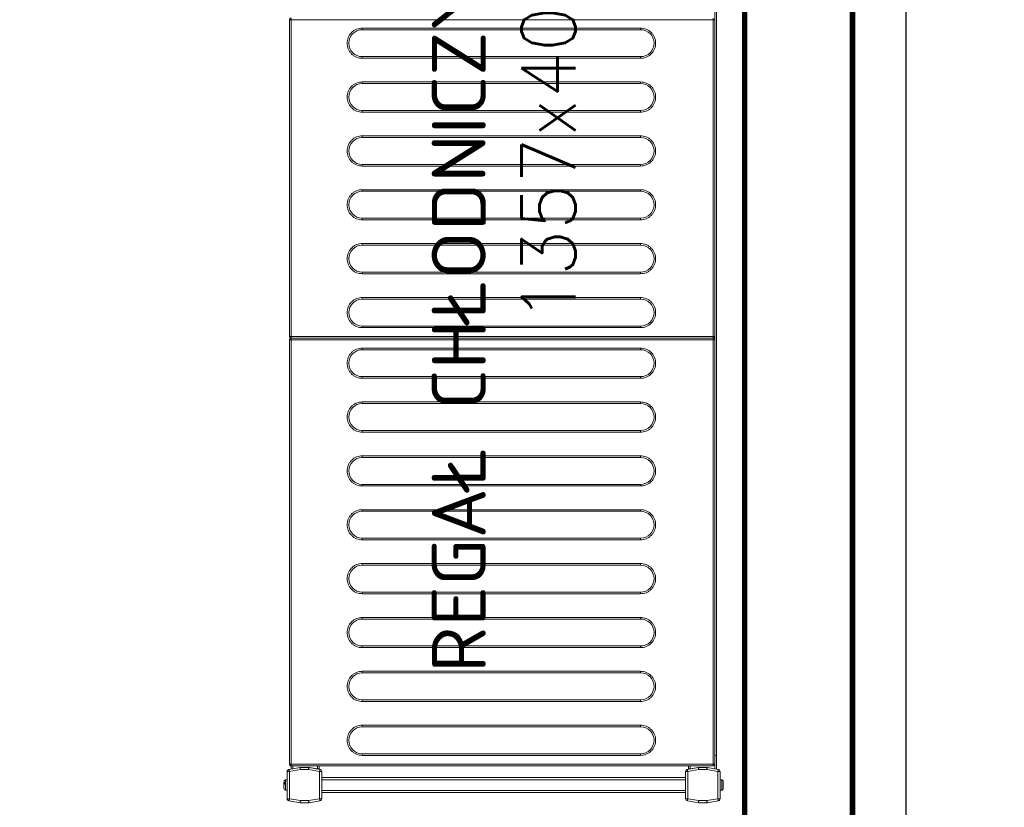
# Model space of a CAD drawing. Header units: millimetres. Extents: x -2074 to 12588, y -3630 to 101167.
# Tile 207 of 256: x 5475 to 5566, y -1590 to -1517. Entities that reach past the tile are written whole.
import ezdxf

# ---------------------------------------------------------------- set-up
doc = ezdxf.new("R2010")
doc.units = ezdxf.units.MM
doc.layers.add('SelinAr_BUD_ściany', color=7, linetype='Continuous', lineweight=25)
doc.layers.add('SelinAr_WYP_komory', color=8, linetype='Continuous', lineweight=18)
doc.styles.add('RomanS', font='romans.shx')

# ---------------------------------------------------------------- blocks, each defined once
blk = doc.blocks.new('*U425')
at = {"const_width": 0.5}
blk.add_lwpolyline([(125, 190), (125, 200), (180, 200), (180, 0), (0, 0), (0, 200), (55, 200), (55, 190), (10, 190), (10, 10), (170, 10), (170, 190)], close=True, dxfattribs=at)
blk = doc.blocks.new('*U447')
at = {"lineweight": 15}
for p, q in [((1.726, 0), (1.819, 0)), ((0.182, -0.465), (0, -1.5)), ((0.182, -0.474), (0, -1.509)), ((0.379, -0.509), (0.2, -1.526)), ((2.904, -0.3), (0.379, -0.3)), ((0.379, -0.309), (0.379, -0.509)), ((2.904, -0.309), (0.379, -0.309)), ((2.904, -0.509), (0.379, -0.509)), ((1.167, -0.15), (1.167, -0.3)), ((2.117, -0.15), (1.167, -0.15)), ((1.876, -0.12), (1.765, -0.12)), ((2.117, -0.3), (2.117, -0.15)), ((2.904, -0.509), (2.904, -0.309)), ((3.083, -1.526), (2.904, -0.509)), ((3.283, -1.5), (3.101, -0.465)), ((3.283, -1.509), (3.101, -0.474)), ((3.433, -0.675), (3.138, -0.675)), ((3.433, -0.825), (3.164, -0.825)), ((3.433, -0.665), (3.433, -39.865)), ((3.583, -0.665), (3.433, -0.665)), ((3.583, -0.515), (3.583, -0.518)), ((42.983, -0.515), (3.583, -0.515)), ((3.583, -0.518), (3.583, -0.665)), ((42.983, -0.665), (3.583, -0.665)), ((3.583, -0.665), (3.583, -39.865)), ((42.983, -0.518), (42.983, -0.515)), ((42.983, -0.665), (42.983, -0.518)), ((43.133, -0.665), (42.983, -0.665)), ((42.983, -39.865), (42.983, -0.665)), ((43.133, -39.865), (43.133, -0.665)), ((43.283, -0.665), (43.133, -0.665)), ((72.683, -0.515), (43.283, -0.515)), ((43.283, -0.515), (43.283, -0.518)), ((43.283, -0.518), (43.283, -0.665)), ((72.683, -0.665), (43.283, -0.665)), ((43.283, -0.665), (43.283, -39.865)), ((72.683, -0.518), (72.683, -0.515)), ((72.683, -0.665), (72.683, -0.518)), ((72.833, -0.665), (72.683, -0.665)), ((72.683, -39.865), (72.683, -0.665)), ((0, -1.5), (0, -2.3)), ((0, -1.509), (0, -2.291)), ((0.2, -1.526), (0.2, -2.291)), ((3.083, -2.291), (3.083, -1.526)), ((3.283, -1.509), (3.283, -1.5)), ((3.283, -2.291), (3.283, -1.509)), ((0, -2.291), (0.2, -2.291)), ((0, -2.3), (0, -2.302)), ((0.003, -2.326), (0.182, -3.343)), ((0.2, -2.291), (0.379, -3.309)), ((2.904, -3.309), (3.083, -2.291)), ((3.083, -2.291), (3.283, -2.291)), ((3.101, -3.343), (3.28, -2.326)), ((3.283, -2.375), (3.151, -3.125)), ((3.283, -2.3), (3.283, -2.291)), ((3.283, -2.3), (3.283, -2.375)), ((3.283, -2.301), (3.283, -2.3)), ((0.379, -3.309), (2.904, -3.309)), ((0.379, -3.309), (0.379, -3.509)), ((0.379, -3.509), (2.904, -3.509)), ((0.942, -3.509), (0.942, -37.3)), ((1.142, -3.509), (1.142, -37.3)), ((2.142, -3.509), (2.142, -37.3)), ((2.342, -3.509), (2.342, -37.3)), ((2.904, -3.509), (2.904, -3.309)), ((3.433, -3.275), (3.125, -3.275)), ((3.433, -3.125), (3.151, -3.125)), ((0.182, -37.465), (0, -38.5)), ((0, -38.5), (0.182, -37.465)), ((0.379, -37.3), (0.379, -37.5)), ((2.904, -37.3), (0.379, -37.3)), ((2.904, -37.5), (2.904, -37.3)), ((3.283, -38.5), (3.101, -37.465)), ((0.379, -37.5), (0.2, -38.517)), ((2.904, -37.5), (0.379, -37.5)), ((3.083, -38.517), (2.904, -37.5)), ((3.433, -37.575), (3.125, -37.575)), ((3.151, -37.725), (3.283, -38.475)), ((3.433, -37.725), (3.151, -37.725)), ((0, -38.5), (0, -39.283)), ((0, -39.3), (0, -38.5)), ((0, -39.283), (0.2, -39.283)), ((0.182, -40.335), (0, -39.3)), ((0.003, -39.317), (0.182, -40.335)), ((0.2, -38.517), (0.2, -39.283)), ((0.2, -39.283), (0.379, -40.3)), ((2.904, -40.3), (3.083, -39.283)), ((3.083, -39.283), (3.083, -38.517)), ((3.083, -39.283), (3.283, -39.283)), ((3.101, -40.335), (3.28, -39.317)), ((3.283, -39.3), (3.28, -39.317)), ((3.283, -38.475), (3.283, -38.5)), ((3.283, -39.283), (3.283, -38.5)), ((3.283, -39.283), (3.283, -39.3)), ((4.383, -40.175), (3.129, -40.175)), ((4.383, -40.025), (3.155, -40.025)), ((3.433, -39.865), (3.583, -39.865)), ((3.583, -39.865), (42.983, -39.865)), ((3.583, -39.971), (3.583, -39.865)), ((3.583, -40.015), (3.583, -39.971)), ((3.583, -40.015), (42.983, -40.015)), ((4.383, -40.015), (4.383, -40.025)), ((131.283, -40.025), (4.383, -40.025)), ((4.383, -40.025), (4.383, -40.175)), ((131.283, -40.175), (4.383, -40.175)), ((42.983, -39.865), (42.983, -39.971)), ((42.983, -39.865), (43.133, -39.865)), ((42.983, -39.971), (42.983, -40.015)), ((43.133, -39.865), (43.283, -39.865)), ((43.283, -39.865), (72.683, -39.865)), ((43.283, -39.971), (43.283, -39.865)), ((43.283, -40.015), (43.283, -39.971)), ((43.283, -40.015), (72.683, -40.015)), ((72.683, -39.865), (72.833, -39.865)), ((72.683, -39.865), (72.683, -39.971)), ((72.683, -39.971), (72.683, -40.015)), ((0.379, -40.3), (2.904, -40.3)), ((0.379, -40.3), (0.379, -40.5)), ((0.379, -40.5), (2.904, -40.5)), ((1.167, -40.5), (1.167, -40.65)), ((1.167, -40.65), (2.117, -40.65)), ((1.17, -40.68), (1.173, -40.68)), ((2.11, -40.68), (2.114, -40.68)), ((2.117, -40.65), (2.117, -40.5)), ((2.904, -40.5), (2.904, -40.3))]:
    blk.add_line(p, q, dxfattribs=at)
at = {"color": 253, "lineweight": 15}
for p, q in [((4.403, -33.115), (4.403, -7.265)), ((4.403, -7.265), (4.553, -7.265)), ((4.553, -33.115), (4.553, -7.265)), ((7.053, -7.265), (7.053, -33.115)), ((7.053, -7.265), (7.203, -7.265)), ((7.203, -7.265), (7.203, -33.115)), ((9.403, -33.115), (9.403, -7.265)), ((9.403, -7.265), (9.553, -7.265)), ((9.553, -33.115), (9.553, -7.265)), ((12.053, -7.265), (12.053, -33.115)), ((12.053, -7.265), (12.203, -7.265)), ((12.203, -7.265), (12.203, -33.115)), ((14.403, -33.115), (14.403, -7.265)), ((14.403, -7.265), (14.553, -7.265)), ((14.553, -33.115), (14.553, -7.265)), ((17.053, -7.265), (17.053, -33.115)), ((17.053, -7.265), (17.203, -7.265)), ((17.203, -7.265), (17.203, -33.115)), ((19.403, -33.115), (19.403, -7.265)), ((19.403, -7.265), (19.553, -7.265)), ((19.553, -33.115), (19.553, -7.265)), ((22.053, -7.265), (22.053, -33.115)), ((22.053, -7.265), (22.203, -7.265)), ((22.203, -7.265), (22.203, -33.115)), ((24.403, -33.115), (24.403, -7.265)), ((24.403, -7.265), (24.553, -7.265)), ((24.553, -33.115), (24.553, -7.265)), ((27.053, -7.265), (27.053, -33.115)), ((27.053, -7.265), (27.203, -7.265)), ((27.203, -7.265), (27.203, -33.115)), ((29.403, -33.115), (29.403, -7.265)), ((29.403, -7.265), (29.553, -7.265)), ((29.553, -33.115), (29.553, -7.265)), ((32.053, -7.265), (32.053, -33.115)), ((32.053, -7.265), (32.203, -7.265)), ((32.203, -7.265), (32.203, -33.115)), ((34.403, -33.115), (34.403, -7.265)), ((34.403, -7.265), (34.553, -7.265)), ((34.553, -33.115), (34.553, -7.265)), ((37.053, -7.265), (37.053, -33.115)), ((37.053, -7.265), (37.203, -7.265)), ((37.203, -7.265), (37.203, -33.115)), ((39.403, -33.115), (39.403, -7.265)), ((39.403, -7.265), (39.553, -7.265)), ((39.553, -33.115), (39.553, -7.265)), ((42.053, -7.265), (42.053, -33.115)), ((42.053, -7.265), (42.203, -7.265)), ((42.203, -7.265), (42.203, -33.115)), ((44.103, -33.115), (44.103, -7.265)), ((44.103, -7.265), (44.253, -7.265)), ((44.253, -33.115), (44.253, -7.265)), ((46.753, -7.265), (46.753, -33.115)), ((46.753, -7.265), (46.903, -7.265)), ((46.903, -7.265), (46.903, -33.115)), ((49.103, -33.115), (49.103, -7.265)), ((49.103, -7.265), (49.253, -7.265)), ((49.253, -33.115), (49.253, -7.265)), ((51.753, -7.265), (51.753, -33.115)), ((51.753, -7.265), (51.903, -7.265)), ((51.903, -7.265), (51.903, -33.115)), ((54.103, -33.115), (54.103, -7.265)), ((54.103, -7.265), (54.253, -7.265)), ((54.253, -33.115), (54.253, -7.265)), ((56.753, -7.265), (56.753, -33.115)), ((56.753, -7.265), (56.903, -7.265)), ((56.903, -7.265), (56.903, -33.115)), ((59.103, -33.115), (59.103, -7.265)), ((59.103, -7.265), (59.253, -7.265)), ((59.253, -33.115), (59.253, -7.265)), ((61.753, -7.265), (61.753, -33.115)), ((61.753, -7.265), (61.903, -7.265)), ((61.903, -7.265), (61.903, -33.115)), ((64.103, -33.115), (64.103, -7.265)), ((64.103, -7.265), (64.253, -7.265)), ((64.253, -33.115), (64.253, -7.265)), ((66.753, -7.265), (66.753, -33.115)), ((66.753, -7.265), (66.903, -7.265)), ((66.903, -7.265), (66.903, -33.115)), ((69.103, -33.115), (69.103, -7.265)), ((69.103, -7.265), (69.253, -7.265)), ((69.253, -33.115), (69.253, -7.265)), ((71.753, -7.265), (71.753, -33.115)), ((71.753, -7.265), (71.903, -7.265)), ((71.903, -7.265), (71.903, -33.115)), ((4.403, -33.115), (4.553, -33.115)), ((7.203, -33.115), (7.053, -33.115)), ((9.403, -33.115), (9.553, -33.115)), ((12.203, -33.115), (12.053, -33.115)), ((14.403, -33.115), (14.553, -33.115)), ((17.203, -33.115), (17.053, -33.115)), ((19.403, -33.115), (19.553, -33.115)), ((22.203, -33.115), (22.053, -33.115)), ((24.403, -33.115), (24.553, -33.115)), ((27.203, -33.115), (27.053, -33.115)), ((29.403, -33.115), (29.553, -33.115)), ((32.203, -33.115), (32.053, -33.115)), ((34.403, -33.115), (34.553, -33.115)), ((37.203, -33.115), (37.053, -33.115)), ((39.403, -33.115), (39.553, -33.115)), ((42.203, -33.115), (42.053, -33.115)), ((44.103, -33.115), (44.253, -33.115)), ((46.903, -33.115), (46.753, -33.115)), ((49.103, -33.115), (49.253, -33.115)), ((51.903, -33.115), (51.753, -33.115)), ((54.103, -33.115), (54.253, -33.115)), ((56.903, -33.115), (56.753, -33.115)), ((59.103, -33.115), (59.253, -33.115)), ((61.903, -33.115), (61.753, -33.115)), ((64.103, -33.115), (64.253, -33.115)), ((66.903, -33.115), (66.753, -33.115)), ((69.103, -33.115), (69.253, -33.115)), ((71.903, -33.115), (71.753, -33.115))]:
    blk.add_line(p, q, dxfattribs=at)
at = {"lineweight": 15, "flags": 128}
for points in [[(0.379, -0.509), (0.341, -0.502), (0.304, -0.495), (0.27, -0.489), (0.24, -0.484), (0.216, -0.48), (0.197, -0.477), (0.186, -0.475), (0.182, -0.474)], [(3.101, -0.474), (3.097, -0.475), (3.086, -0.477), (3.068, -0.48), (3.043, -0.484), (3.013, -0.489), (2.979, -0.495), (2.942, -0.502), (2.904, -0.509)], [(0, -1.509), (0.003, -1.509), (0.012, -1.51), (0.027, -1.511), (0.047, -1.513), (0.071, -1.515), (0.1, -1.517), (0.132, -1.52), (0.165, -1.523), (0.2, -1.526)], [(3.083, -1.526), (3.122, -1.523), (3.16, -1.52), (3.194, -1.517), (3.225, -1.514), (3.249, -1.512), (3.268, -1.51), (3.279, -1.509), (3.283, -1.509)], [(0.2, -2.291), (0.162, -2.298), (0.125, -2.305), (0.091, -2.311), (0.061, -2.316), (0.036, -2.32), (0.018, -2.323), (0.007, -2.325), (0.003, -2.326)], [(3.28, -2.326), (3.276, -2.325), (3.265, -2.323), (3.247, -2.32), (3.222, -2.316), (3.193, -2.311), (3.159, -2.305), (3.122, -2.298), (3.083, -2.291)], [(0.182, -3.343), (0.186, -3.343), (0.197, -3.341), (0.216, -3.338), (0.24, -3.333), (0.27, -3.328), (0.304, -3.322), (0.341, -3.316), (0.379, -3.309)], [(2.904, -3.309), (2.942, -3.316), (2.979, -3.322), (3.013, -3.328), (3.043, -3.333), (3.068, -3.338), (3.086, -3.341), (3.097, -3.343), (3.101, -3.343)], [(3.151, -3.125), (3.146, -3.151), (3.142, -3.176), (3.138, -3.2), (3.134, -3.221), (3.131, -3.24), (3.128, -3.255), (3.126, -3.266), (3.125, -3.273), (3.125, -3.275)], [(0.379, -37.5), (0.341, -37.493), (0.304, -37.487), (0.27, -37.481), (0.24, -37.475), (0.216, -37.471), (0.197, -37.468), (0.186, -37.466), (0.182, -37.465)], [(3.101, -37.465), (3.097, -37.466), (3.086, -37.468), (3.068, -37.471), (3.043, -37.475), (3.013, -37.481), (2.979, -37.487), (2.942, -37.493), (2.904, -37.5)], [(3.125, -37.575), (3.125, -37.578), (3.127, -37.586), (3.129, -37.6), (3.132, -37.619), (3.136, -37.642), (3.141, -37.668), (3.146, -37.696), (3.151, -37.725)], [(0, -38.5), (0.004, -38.5), (0.015, -38.501), (0.034, -38.503), (0.059, -38.505), (0.089, -38.508), (0.123, -38.511), (0.161, -38.514), (0.2, -38.517)], [(0.2, -39.283), (0.162, -39.289), (0.125, -39.296), (0.091, -39.302), (0.061, -39.307), (0.036, -39.311), (0.018, -39.315), (0.007, -39.317), (0.003, -39.317)], [(3.083, -38.517), (3.118, -38.514), (3.152, -38.512), (3.183, -38.509), (3.212, -38.506), (3.236, -38.504), (3.256, -38.502), (3.271, -38.501), (3.28, -38.5), (3.283, -38.5)], [(3.28, -39.317), (3.276, -39.317), (3.265, -39.315), (3.247, -39.311), (3.222, -39.307), (3.193, -39.302), (3.159, -39.296), (3.122, -39.289), (3.083, -39.283)], [(0.182, -40.335), (0.186, -40.334), (0.197, -40.332), (0.216, -40.329), (0.24, -40.325), (0.27, -40.319), (0.304, -40.313), (0.341, -40.307), (0.379, -40.3)], [(2.904, -40.3), (2.942, -40.307), (2.979, -40.313), (3.013, -40.319), (3.043, -40.325), (3.068, -40.329), (3.086, -40.332), (3.097, -40.334), (3.101, -40.335)]]:
    blk.add_lwpolyline(points, dxfattribs=at)
at = {"lineweight": 15}
for centre, radius, start, end in [((0.379, -0.5), 0.2, 90, 170), ((0.379, -0.509), 0.2, 90, 170), ((1.317, -0.15), 0.15, 90, 180), ((1.967, -0.15), 0.15, 0, 90), ((2.904, -0.5), 0.2, 10, 90), ((2.904, -0.509), 0.2, 10, 90), ((0.2, -2.291), 0.2, 180, 190), ((3.083, -2.291), 0.2, 350, 0), ((0.379, -3.309), 0.2, 190, 270), ((2.904, -3.309), 0.2, 270, 350), ((0.379, -37.5), 0.2, 90, 170), ((0.379, -37.5), 0.2, 90, 170), ((2.904, -37.5), 0.2, 10, 90), ((0.2, -39.283), 0.2, 180, 190), ((3.083, -39.283), 0.2, 350, 0), ((3.583, -39.865), 0.15, 180, 270), ((42.983, -39.865), 0.15, 270, 0), ((43.283, -39.865), 0.15, 180, 270), ((0.379, -40.3), 0.2, 190, 270), ((0.379, -40.3), 0.2, 190, 270), ((1.317, -40.65), 0.15, 180, 191.53696), ((1.967, -40.65), 0.15, 348.46304, 0), ((2.904, -40.3), 0.2, 270, 350)]:
    blk.add_arc(centre, radius, start, end, dxfattribs=at)
at = {"color": 253, "lineweight": 15}
for centre, start, end in [((5.803, -7.265), 0, 180), ((10.803, -7.265), 0, 180), ((15.803, -7.265), 0, 180), ((20.803, -7.265), 0, 180), ((25.803, -7.265), 0, 180), ((30.803, -7.265), 0, 180), ((35.803, -7.265), 0, 180), ((40.803, -7.265), 0, 180), ((45.503, -7.265), 0, 180), ((50.503, -7.265), 0, 180), ((55.503, -7.265), 0, 180), ((60.503, -7.265), 0, 180), ((65.503, -7.265), 0, 180), ((70.503, -7.265), 0, 180), ((5.803, -33.115), 180, 0), ((10.803, -33.115), 180, 0), ((15.803, -33.115), 180, 0), ((20.803, -33.115), 180, 0), ((25.803, -33.115), 180, 0), ((30.803, -33.115), 180, 0), ((35.803, -33.115), 180, 0), ((40.803, -33.115), 180, 0), ((45.503, -33.115), 180, 0), ((50.503, -33.115), 180, 0), ((55.503, -33.115), 180, 0), ((60.503, -33.115), 180, 0), ((65.503, -33.115), 180, 0), ((70.503, -33.115), 180, 0)]:
    blk.add_arc(centre, 1.25, start, end, dxfattribs=at)
at = {"lineweight": 15}
for points, knots in [([(1.708, 0), (1.672, 0), (1.597, 0), (1.486, 0), (1.395, 0), (1.338, 0), (1.312, 0), (1.318, 0), (1.319, 0)], [0, 0, 0, 0, 0.188945, 0.389816, 0.590684, 0.779625, 0.968579, 1, 1, 1, 1]), ([(1.765, -0.12), (1.763, -0.104), (1.759, -0.072), (1.746, -0.033), (1.729, -0.006), (1.715, -0.002), (1.708, 0)], [0, 0, 0, 0, 0.243636, 0.487267, 0.73198, 1, 1, 1, 1]), ([(1.921, 0), (1.915, 0), (1.893, 0), (1.849, 0), (1.819, 0)], [0, 0, 0, 0, 0.31192, 1, 1, 1, 1]), ([(1.819, 0), (1.826, -0.002), (1.839, -0.005), (1.856, -0.031), (1.87, -0.07), (1.874, -0.103), (1.876, -0.12)], [0, 0, 0, 0, 0.250222, 0.500532, 0.748158, 1, 1, 1, 1]), ([(3.583, -0.518), (3.573, -0.519), (3.553, -0.521), (3.523, -0.53), (3.497, -0.545), (3.467, -0.57), (3.439, -0.61), (3.435, -0.648), (3.433, -0.667)], [0, 0, 0, 0, 0.130769, 0.260026, 0.387968, 0.514575, 0.761736, 1, 1, 1, 1]), ([(43.133, -0.667), (43.131, -0.648), (43.128, -0.61), (43.1, -0.57), (43.07, -0.545), (43.043, -0.53), (43.014, -0.521), (42.993, -0.519), (42.983, -0.518)], [0, 0, 0, 0, 0.238262, 0.485424, 0.612031, 0.739977, 0.869231, 1, 1, 1, 1]), ([(43.283, -0.518), (43.273, -0.519), (43.253, -0.521), (43.223, -0.53), (43.197, -0.545), (43.167, -0.57), (43.139, -0.61), (43.135, -0.648), (43.133, -0.667)], [0, 0, 0, 0, 0.1307696, 0.2600246, 0.3879723, 0.5145698, 0.761734, 1, 1, 1, 1]), ([(72.833, -0.667), (72.831, -0.648), (72.828, -0.61), (72.8, -0.57), (72.77, -0.545), (72.743, -0.53), (72.714, -0.521), (72.693, -0.519), (72.683, -0.518)], [0, 0, 0, 0, 0.238266, 0.485414, 0.61202, 0.739978, 0.869219, 1, 1, 1, 1]), ([(1.173, -40.68), (1.178, -40.696), (1.188, -40.728), (1.223, -40.767), (1.268, -40.794), (1.304, -40.798), (1.322, -40.8)], [0, 0, 0, 0, 0.243643, 0.487245, 0.731956, 1, 1, 1, 1]), ([(1.322, -40.8), (1.332, -40.8), (1.353, -40.8), (1.43, -40.8), (1.53, -40.8), (1.642, -40.8), (1.753, -40.8), (1.853, -40.8), (1.93, -40.8), (1.951, -40.8), (1.961, -40.8)], [0, 0, 0, 0, 0.121175, 0.250001, 0.378823, 0.5, 0.621177, 0.749999, 0.878825, 1, 1, 1, 1]), ([(1.961, -40.8), (1.978, -40.798), (2.013, -40.795), (2.058, -40.769), (2.094, -40.73), (2.105, -40.697), (2.11, -40.68)], [0, 0, 0, 0, 0.250219, 0.500551, 0.74815, 1, 1, 1, 1])]:
    blk.add_open_spline(points, degree=3, knots=knots, dxfattribs=at)
at = {"color": 253, "lineweight": 15}
for points, knots in [([(4.403, -7.265), (4.408, -7.18), (4.417, -7.004), (4.495, -6.743), (4.624, -6.492), (4.806, -6.268), (5.03, -6.086), (5.281, -5.956), (5.542, -5.881), (5.803, -5.857), (6.064, -5.881), (6.325, -5.956), (6.576, -6.086), (6.8, -6.268), (6.982, -6.492), (7.111, -6.743), (7.189, -7.004), (7.199, -7.18), (7.203, -7.265)], [0, 0, 0, 0, 0.058258, 0.120006, 0.18432, 0.25, 0.31568, 0.379994, 0.441742, 0.5, 0.558258, 0.620006, 0.68432, 0.75, 0.81568, 0.879994, 0.941742, 1, 1, 1, 1]), ([(9.403, -7.265), (9.408, -7.18), (9.417, -7.004), (9.495, -6.743), (9.624, -6.492), (9.806, -6.268), (10.03, -6.086), (10.281, -5.956), (10.542, -5.881), (10.803, -5.857), (11.064, -5.881), (11.325, -5.956), (11.576, -6.086), (11.8, -6.268), (11.982, -6.492), (12.111, -6.743), (12.189, -7.004), (12.199, -7.18), (12.203, -7.265)], [0, 0, 0, 0, 0.058258, 0.120006, 0.18432, 0.25, 0.31568, 0.379994, 0.441742, 0.5, 0.558258, 0.620006, 0.68432, 0.75, 0.81568, 0.879994, 0.941742, 1, 1, 1, 1]), ([(14.403, -7.265), (14.408, -7.18), (14.417, -7.004), (14.495, -6.743), (14.624, -6.492), (14.806, -6.268), (15.03, -6.086), (15.281, -5.956), (15.542, -5.881), (15.803, -5.857), (16.064, -5.881), (16.325, -5.956), (16.576, -6.086), (16.8, -6.268), (16.982, -6.492), (17.111, -6.743), (17.189, -7.004), (17.199, -7.18), (17.203, -7.265)], [0, 0, 0, 0, 0.058258, 0.120006, 0.18432, 0.25, 0.31568, 0.379994, 0.441742, 0.5, 0.558258, 0.620006, 0.68432, 0.75, 0.81568, 0.879994, 0.941742, 1, 1, 1, 1]), ([(19.403, -7.265), (19.408, -7.18), (19.417, -7.004), (19.495, -6.743), (19.624, -6.492), (19.806, -6.268), (20.03, -6.086), (20.281, -5.956), (20.542, -5.881), (20.803, -5.857), (21.064, -5.881), (21.325, -5.956), (21.576, -6.086), (21.8, -6.268), (21.982, -6.492), (22.111, -6.743), (22.189, -7.004), (22.199, -7.18), (22.203, -7.265)], [0, 0, 0, 0, 0.058258, 0.120006, 0.18432, 0.25, 0.31568, 0.379994, 0.441742, 0.5, 0.558258, 0.620006, 0.68432, 0.75, 0.81568, 0.879994, 0.941742, 1, 1, 1, 1]), ([(24.403, -7.265), (24.408, -7.18), (24.417, -7.004), (24.495, -6.743), (24.624, -6.492), (24.806, -6.268), (25.03, -6.086), (25.281, -5.956), (25.542, -5.881), (25.803, -5.857), (26.064, -5.881), (26.325, -5.956), (26.576, -6.086), (26.8, -6.268), (26.982, -6.492), (27.111, -6.743), (27.189, -7.004), (27.199, -7.18), (27.203, -7.265)], [0, 0, 0, 0, 0.058258, 0.120006, 0.18432, 0.25, 0.31568, 0.379994, 0.441742, 0.5, 0.558258, 0.620006, 0.68432, 0.75, 0.81568, 0.879994, 0.941742, 1, 1, 1, 1]), ([(29.403, -7.265), (29.408, -7.18), (29.417, -7.004), (29.495, -6.743), (29.624, -6.492), (29.806, -6.268), (30.03, -6.086), (30.281, -5.956), (30.542, -5.881), (30.803, -5.857), (31.064, -5.881), (31.325, -5.956), (31.576, -6.086), (31.8, -6.268), (31.982, -6.492), (32.111, -6.743), (32.189, -7.004), (32.199, -7.18), (32.203, -7.265)], [0, 0, 0, 0, 0.058258, 0.120006, 0.18432, 0.25, 0.31568, 0.379994, 0.441742, 0.5, 0.558258, 0.620006, 0.68432, 0.75, 0.81568, 0.879994, 0.941742, 1, 1, 1, 1]), ([(34.403, -7.265), (34.408, -7.18), (34.417, -7.004), (34.495, -6.743), (34.624, -6.492), (34.806, -6.268), (35.03, -6.086), (35.281, -5.956), (35.542, -5.881), (35.803, -5.857), (36.064, -5.881), (36.325, -5.956), (36.576, -6.086), (36.8, -6.268), (36.982, -6.492), (37.111, -6.743), (37.189, -7.004), (37.199, -7.18), (37.203, -7.265)], [0, 0, 0, 0, 0.058258, 0.120006, 0.18432, 0.25, 0.31568, 0.379994, 0.441742, 0.5, 0.558258, 0.620006, 0.68432, 0.75, 0.81568, 0.879994, 0.941742, 1, 1, 1, 1]), ([(39.403, -7.265), (39.408, -7.18), (39.417, -7.004), (39.495, -6.743), (39.624, -6.492), (39.806, -6.268), (40.03, -6.086), (40.281, -5.956), (40.542, -5.881), (40.803, -5.857), (41.064, -5.881), (41.325, -5.956), (41.576, -6.086), (41.8, -6.268), (41.982, -6.492), (42.111, -6.743), (42.189, -7.004), (42.199, -7.18), (42.203, -7.265)], [0, 0, 0, 0, 0.058258, 0.120006, 0.18432, 0.25, 0.31568, 0.379994, 0.441742, 0.5, 0.558258, 0.620005, 0.68432, 0.75, 0.81568, 0.879994, 0.941742, 1, 1, 1, 1]), ([(44.103, -7.265), (44.108, -7.18), (44.117, -7.004), (44.195, -6.743), (44.324, -6.492), (44.506, -6.268), (44.73, -6.086), (44.981, -5.956), (45.242, -5.881), (45.503, -5.857), (45.764, -5.881), (46.025, -5.956), (46.276, -6.086), (46.5, -6.268), (46.682, -6.492), (46.811, -6.743), (46.889, -7.004), (46.899, -7.18), (46.903, -7.265)], [0, 0, 0, 0, 0.058258, 0.120006, 0.18432, 0.25, 0.31568, 0.379995, 0.441742, 0.5, 0.558258, 0.620006, 0.68432, 0.75, 0.81568, 0.879994, 0.941742, 1, 1, 1, 1]), ([(49.103, -7.265), (49.108, -7.18), (49.117, -7.004), (49.195, -6.743), (49.324, -6.492), (49.506, -6.268), (49.73, -6.086), (49.981, -5.956), (50.242, -5.881), (50.503, -5.857), (50.764, -5.881), (51.025, -5.956), (51.276, -6.086), (51.5, -6.268), (51.682, -6.492), (51.811, -6.743), (51.889, -7.004), (51.899, -7.18), (51.903, -7.265)], [0, 0, 0, 0, 0.058258, 0.120006, 0.18432, 0.25, 0.31568, 0.379994, 0.441742, 0.5, 0.558258, 0.620005, 0.68432, 0.75, 0.81568, 0.879994, 0.941742, 1, 1, 1, 1]), ([(54.103, -7.265), (54.108, -7.18), (54.117, -7.004), (54.195, -6.743), (54.324, -6.492), (54.506, -6.268), (54.73, -6.086), (54.981, -5.956), (55.242, -5.881), (55.503, -5.857), (55.764, -5.881), (56.025, -5.956), (56.276, -6.086), (56.5, -6.268), (56.682, -6.492), (56.811, -6.743), (56.889, -7.004), (56.899, -7.18), (56.903, -7.265)], [0, 0, 0, 0, 0.058258, 0.120006, 0.18432, 0.25, 0.31568, 0.379994, 0.441742, 0.5, 0.558258, 0.620006, 0.68432, 0.75, 0.81568, 0.879994, 0.941742, 1, 1, 1, 1]), ([(59.103, -7.265), (59.108, -7.18), (59.117, -7.004), (59.195, -6.743), (59.324, -6.492), (59.506, -6.268), (59.73, -6.086), (59.981, -5.956), (60.242, -5.881), (60.503, -5.857), (60.764, -5.881), (61.025, -5.956), (61.276, -6.086), (61.5, -6.268), (61.682, -6.492), (61.811, -6.743), (61.889, -7.004), (61.899, -7.18), (61.903, -7.265)], [0, 0, 0, 0, 0.058258, 0.120006, 0.18432, 0.25, 0.31568, 0.379995, 0.441742, 0.5, 0.558258, 0.620005, 0.68432, 0.75, 0.81568, 0.879994, 0.941742, 1, 1, 1, 1]), ([(64.103, -7.265), (64.108, -7.18), (64.117, -7.004), (64.195, -6.743), (64.324, -6.492), (64.506, -6.268), (64.73, -6.086), (64.981, -5.956), (65.242, -5.881), (65.503, -5.857), (65.764, -5.881), (66.025, -5.956), (66.276, -6.086), (66.5, -6.268), (66.682, -6.492), (66.811, -6.743), (66.889, -7.004), (66.899, -7.18), (66.903, -7.265)], [0, 0, 0, 0, 0.058258, 0.120006, 0.184321, 0.25, 0.31568, 0.379995, 0.441741, 0.5, 0.558258, 0.620006, 0.68432, 0.75, 0.815679, 0.879994, 0.941742, 1, 1, 1, 1]), ([(69.103, -7.265), (69.108, -7.18), (69.117, -7.004), (69.195, -6.743), (69.324, -6.492), (69.506, -6.268), (69.73, -6.086), (69.981, -5.956), (70.242, -5.881), (70.503, -5.857), (70.764, -5.881), (71.025, -5.956), (71.276, -6.086), (71.5, -6.268), (71.682, -6.492), (71.811, -6.743), (71.889, -7.004), (71.899, -7.18), (71.903, -7.265)], [0, 0, 0, 0, 0.058258, 0.120006, 0.18432, 0.25, 0.31568, 0.379994, 0.441742, 0.5, 0.558259, 0.620005, 0.68432, 0.75, 0.81568, 0.879994, 0.941742, 1, 1, 1, 1]), ([(7.203, -33.115), (7.199, -33.2), (7.189, -33.376), (7.111, -33.637), (6.982, -33.888), (6.8, -34.112), (6.576, -34.294), (6.325, -34.424), (6.064, -34.499), (5.803, -34.523), (5.542, -34.499), (5.281, -34.424), (5.03, -34.294), (4.806, -34.112), (4.624, -33.888), (4.495, -33.637), (4.417, -33.376), (4.408, -33.2), (4.403, -33.115)], [0, 0, 0, 0, 0.058258, 0.120006, 0.18432, 0.25, 0.31568, 0.379994, 0.441742, 0.5, 0.558258, 0.620006, 0.68432, 0.75, 0.81568, 0.879994, 0.941742, 1, 1, 1, 1]), ([(12.203, -33.115), (12.199, -33.2), (12.189, -33.376), (12.111, -33.637), (11.982, -33.888), (11.8, -34.112), (11.576, -34.294), (11.325, -34.424), (11.064, -34.499), (10.803, -34.523), (10.542, -34.499), (10.281, -34.424), (10.03, -34.294), (9.806, -34.112), (9.624, -33.888), (9.495, -33.637), (9.417, -33.376), (9.408, -33.2), (9.403, -33.115)], [0, 0, 0, 0, 0.058258, 0.120006, 0.18432, 0.25, 0.31568, 0.379994, 0.441742, 0.5, 0.558258, 0.620006, 0.68432, 0.75, 0.81568, 0.879994, 0.941742, 1, 1, 1, 1]), ([(17.203, -33.115), (17.199, -33.2), (17.189, -33.376), (17.111, -33.637), (16.982, -33.888), (16.8, -34.112), (16.576, -34.294), (16.325, -34.424), (16.064, -34.499), (15.803, -34.523), (15.542, -34.499), (15.281, -34.424), (15.03, -34.294), (14.806, -34.112), (14.624, -33.888), (14.495, -33.637), (14.417, -33.376), (14.408, -33.2), (14.403, -33.115)], [0, 0, 0, 0, 0.058258, 0.120006, 0.18432, 0.25, 0.31568, 0.379994, 0.441742, 0.5, 0.558258, 0.620006, 0.68432, 0.75, 0.81568, 0.879994, 0.941742, 1, 1, 1, 1]), ([(22.203, -33.115), (22.199, -33.2), (22.189, -33.376), (22.111, -33.637), (21.982, -33.888), (21.8, -34.112), (21.576, -34.294), (21.325, -34.424), (21.064, -34.499), (20.803, -34.523), (20.542, -34.499), (20.281, -34.424), (20.03, -34.294), (19.806, -34.112), (19.624, -33.888), (19.495, -33.637), (19.417, -33.376), (19.408, -33.2), (19.403, -33.115)], [0, 0, 0, 0, 0.058258, 0.120006, 0.18432, 0.25, 0.31568, 0.379994, 0.441742, 0.5, 0.558258, 0.620006, 0.684321, 0.75, 0.81568, 0.879994, 0.941742, 1, 1, 1, 1]), ([(27.203, -33.115), (27.199, -33.2), (27.189, -33.376), (27.111, -33.637), (26.982, -33.888), (26.8, -34.112), (26.576, -34.294), (26.325, -34.424), (26.064, -34.499), (25.803, -34.523), (25.542, -34.499), (25.281, -34.424), (25.03, -34.294), (24.806, -34.112), (24.624, -33.888), (24.495, -33.637), (24.417, -33.376), (24.408, -33.2), (24.403, -33.115)], [0, 0, 0, 0, 0.058258, 0.120005, 0.18432, 0.25, 0.31568, 0.379994, 0.441742, 0.5, 0.558258, 0.620006, 0.684321, 0.75, 0.81568, 0.879994, 0.941742, 1, 1, 1, 1]), ([(32.203, -33.115), (32.199, -33.2), (32.189, -33.376), (32.111, -33.637), (31.982, -33.888), (31.8, -34.112), (31.576, -34.294), (31.325, -34.424), (31.064, -34.499), (30.803, -34.523), (30.542, -34.499), (30.281, -34.424), (30.03, -34.294), (29.806, -34.112), (29.624, -33.888), (29.495, -33.637), (29.417, -33.376), (29.408, -33.2), (29.403, -33.115)], [0, 0, 0, 0, 0.058258, 0.1200055, 0.1843203, 0.2500001, 0.3156796, 0.3799944, 0.441742, 0.5000001, 0.5582579, 0.6200055, 0.6843203, 0.7499998, 0.8156796, 0.8799944, 0.941742, 1, 1, 1, 1]), ([(37.203, -33.115), (37.199, -33.2), (37.189, -33.376), (37.111, -33.637), (36.982, -33.888), (36.8, -34.112), (36.576, -34.294), (36.325, -34.424), (36.064, -34.499), (35.803, -34.523), (35.542, -34.499), (35.281, -34.424), (35.03, -34.294), (34.806, -34.112), (34.624, -33.888), (34.495, -33.637), (34.417, -33.376), (34.408, -33.2), (34.403, -33.115)], [0, 0, 0, 0, 0.058258, 0.1200055, 0.1843201, 0.2499999, 0.3156797, 0.3799945, 0.4417421, 0.4999999, 0.558258, 0.6200056, 0.6843204, 0.7499999, 0.8156796, 0.8799944, 0.941742, 1, 1, 1, 1]), ([(42.203, -33.115), (42.199, -33.2), (42.189, -33.376), (42.111, -33.637), (41.982, -33.888), (41.8, -34.112), (41.576, -34.294), (41.325, -34.424), (41.064, -34.499), (40.803, -34.523), (40.542, -34.499), (40.281, -34.424), (40.03, -34.294), (39.806, -34.112), (39.624, -33.888), (39.495, -33.637), (39.417, -33.376), (39.408, -33.2), (39.403, -33.115)], [0, 0, 0, 0, 0.058258, 0.120005, 0.18432, 0.25, 0.315679, 0.379995, 0.441742, 0.5, 0.558258, 0.620006, 0.68432, 0.75, 0.81568, 0.879994, 0.941742, 1, 1, 1, 1]), ([(46.903, -33.115), (46.899, -33.2), (46.889, -33.376), (46.811, -33.637), (46.682, -33.888), (46.5, -34.112), (46.276, -34.294), (46.025, -34.424), (45.764, -34.499), (45.503, -34.523), (45.242, -34.499), (44.981, -34.424), (44.73, -34.294), (44.506, -34.112), (44.324, -33.888), (44.195, -33.637), (44.117, -33.376), (44.108, -33.2), (44.103, -33.115)], [0, 0, 0, 0, 0.058258, 0.120006, 0.18432, 0.25, 0.31568, 0.379994, 0.441742, 0.5, 0.558258, 0.620005, 0.684321, 0.75, 0.81568, 0.879995, 0.941742, 1, 1, 1, 1]), ([(51.903, -33.115), (51.899, -33.2), (51.889, -33.376), (51.811, -33.637), (51.682, -33.888), (51.5, -34.112), (51.276, -34.294), (51.025, -34.424), (50.764, -34.499), (50.503, -34.523), (50.242, -34.499), (49.981, -34.424), (49.73, -34.294), (49.506, -34.112), (49.324, -33.888), (49.195, -33.637), (49.117, -33.376), (49.108, -33.2), (49.103, -33.115)], [0, 0, 0, 0, 0.058258, 0.120005, 0.18432, 0.25, 0.315679, 0.379995, 0.441742, 0.5, 0.558258, 0.620006, 0.68432, 0.75, 0.81568, 0.879994, 0.941742, 1, 1, 1, 1]), ([(56.903, -33.115), (56.899, -33.2), (56.889, -33.376), (56.811, -33.637), (56.682, -33.888), (56.5, -34.112), (56.276, -34.294), (56.025, -34.424), (55.764, -34.499), (55.503, -34.523), (55.242, -34.499), (54.981, -34.424), (54.73, -34.294), (54.506, -34.112), (54.324, -33.888), (54.195, -33.637), (54.117, -33.376), (54.108, -33.2), (54.103, -33.115)], [0, 0, 0, 0, 0.058258, 0.120006, 0.18432, 0.25, 0.31568, 0.379994, 0.441742, 0.5, 0.558258, 0.620006, 0.68432, 0.75, 0.81568, 0.879994, 0.941742, 1, 1, 1, 1]), ([(61.903, -33.115), (61.899, -33.2), (61.889, -33.376), (61.811, -33.637), (61.682, -33.888), (61.5, -34.112), (61.276, -34.294), (61.025, -34.424), (60.764, -34.499), (60.503, -34.523), (60.242, -34.499), (59.981, -34.424), (59.73, -34.294), (59.506, -34.112), (59.324, -33.888), (59.195, -33.637), (59.117, -33.376), (59.108, -33.2), (59.103, -33.115)], [0, 0, 0, 0, 0.058258, 0.120005, 0.18432, 0.25, 0.315679, 0.379995, 0.441742, 0.5, 0.558258, 0.620005, 0.68432, 0.75, 0.81568, 0.879994, 0.941742, 1, 1, 1, 1]), ([(66.903, -33.115), (66.899, -33.2), (66.889, -33.376), (66.811, -33.637), (66.682, -33.888), (66.5, -34.112), (66.276, -34.294), (66.025, -34.424), (65.764, -34.499), (65.503, -34.523), (65.242, -34.499), (64.981, -34.424), (64.73, -34.294), (64.506, -34.112), (64.324, -33.888), (64.195, -33.637), (64.117, -33.376), (64.108, -33.2), (64.103, -33.115)], [0, 0, 0, 0, 0.058258, 0.120005, 0.184321, 0.25, 0.31568, 0.379994, 0.441742, 0.5, 0.558259, 0.620005, 0.68432, 0.75, 0.815679, 0.879995, 0.941742, 1, 1, 1, 1]), ([(71.903, -33.115), (71.899, -33.2), (71.889, -33.376), (71.811, -33.637), (71.682, -33.888), (71.5, -34.112), (71.276, -34.294), (71.025, -34.424), (70.764, -34.499), (70.503, -34.523), (70.242, -34.499), (69.981, -34.424), (69.73, -34.294), (69.506, -34.112), (69.324, -33.888), (69.195, -33.637), (69.117, -33.376), (69.108, -33.2), (69.103, -33.115)], [0, 0, 0, 0, 0.058258, 0.120006, 0.18432, 0.25, 0.31568, 0.379995, 0.441741, 0.5, 0.558258, 0.620006, 0.68432, 0.75, 0.81568, 0.879995, 0.941742, 1, 1, 1, 1])]:
    blk.add_open_spline(points, degree=3, knots=knots, dxfattribs=at)
at = {"insert": (67.85, -20.4), "char_height": 5, "width": 135.7, "attachment_point": 5, "style": 'RomanS'}
blk.add_mtext('REGAŁ CHŁODNICZY MAGAZYNOWY\\P1357x408mm', dxfattribs=at)
blk = doc.blocks.new('ewerwerwerwe')
at = {"layer": 'SelinAr_BUD_ściany'}
blk.add_lwpolyline([(2868.357, 1344.741), (2103.157, 1344.741), (2103.157, 1357.241), (2192.157, 1357.241), (2192.157, 1447.241), (2112.157, 1447.241), (2112.157, 1457.241), (2192.157, 1457.241), (2192.157, 1617.241), (2202.157, 1617.241), (2202.157, 1357.241), (2557.157, 1357.241), (2557.157, 1565.241), (2567.157, 1565.241)], dxfattribs=at)
at = {"layer": 'SelinAr_WYP_komory'}
blk.add_blockref('*U425', (2372.157, 1357.241), dxfattribs=at)
at = {"layer": 'SelinAr_WYP_komory', "linetype": 'Continuous', "lineweight": 25, "rotation": 90}
blk.add_blockref('*U447', (2499.362, 1410.068), dxfattribs=at)

msp = doc.modelspace()

# ---------------------------------------------------------------- block references
msp.add_blockref('ewerwerwerwe', (3000, -3000))

doc.saveas('drawing.dxf')
